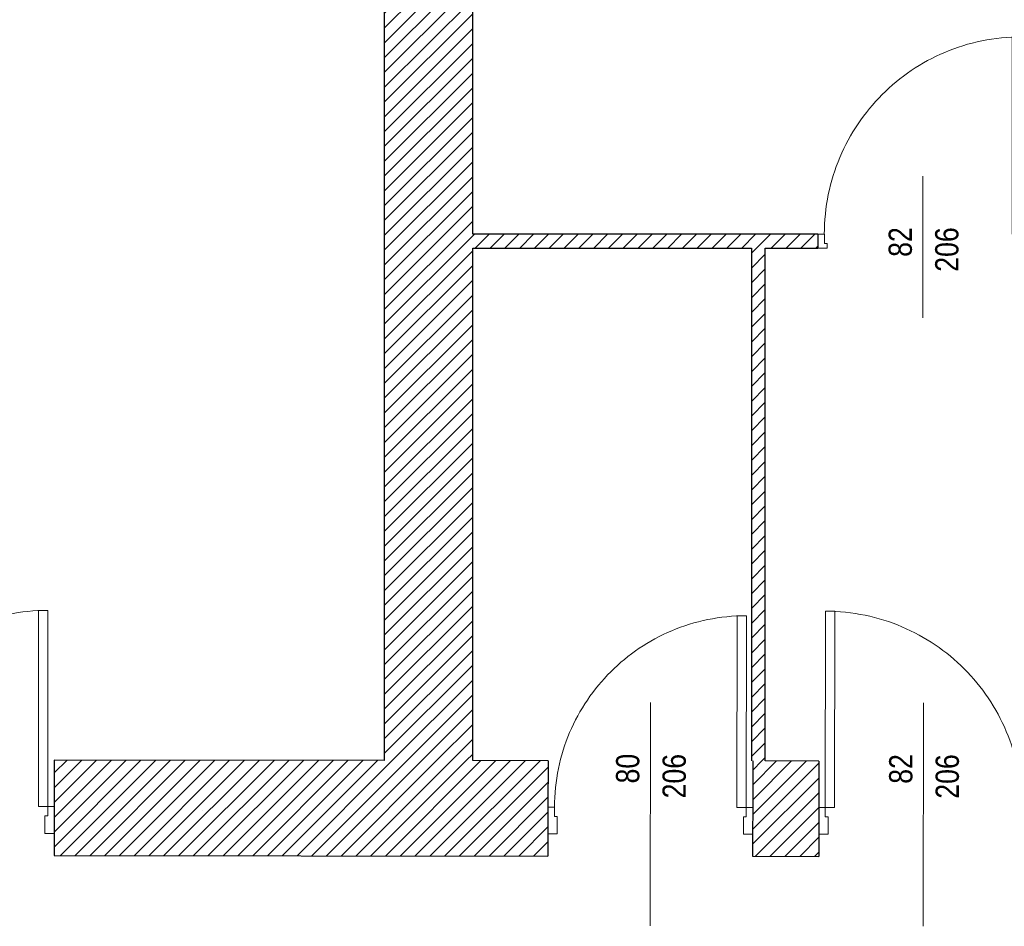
# Model space of a CAD drawing. Header units: millimetres. Extents: x -21056 to 421, y 9759 to 15589.
# Tile 116 of 120: x -598 to -175, y 10672 to 11062. Entities that reach past the tile are written whole.
import ezdxf
from ezdxf.enums import TextEntityAlignment as Align

# ---------------------------------------------------------------- set-up
doc = ezdxf.new("R2010")
doc.units = ezdxf.units.MM
doc.header["$LTSCALE"] = 25
doc.header["$MEASUREMENT"] = 0
doc.linetypes.add('Kropki i Kreski', pattern=[670.277762, 352.777767, -176.388884, 0, -141.111112])
doc.linetypes.add('Przerywana', pattern=[240, 120, -120])
for name, color, linetype in [('Drzwi ArchiCAD', 7, 'Continuous'), ('Konstrukcja - Siatki mod', 7, 'Continuous'), ('KR_INW', 7, 'Continuous'), ('Znaczniki drzwi ArchiCADa', 7, 'Continuous')]:
    doc.layers.add(name, color=color, linetype=linetype)
for name, color, linetype, lineweight in [('Drzwi ArchiCAD_Nr_pióra__1', 7, 'Continuous', 13), ('Drzwi ArchiCAD_Nr_pióra__27', 7, 'Continuous', 25), ('Konstrukcja - Siatki mod_Nr_pióra__48', 1, 'Continuous', 15), ('KR_INW_Nr_pióra__101', 252, 'Continuous', 5), ('KR_INW_Nr_pióra__27', 7, 'Continuous', 25), ('Znaczniki drzwi ArchiCADa_Nr_pióra__20', 1, 'Continuous', 13), ('Znaczniki drzwi ArchiCADa_Nr_pióra__7', 7, 'Continuous', 13)]:
    doc.layers.add(name, color=color, linetype=linetype, lineweight=lineweight)
doc.styles.add('GENERATED_STYLE_1', font='ARIALN.TTF')
pattern_1 = [(45, (0, 0), (-31.819804, 31.819804), [])]

# ---------------------------------------------------------------- blocks, each defined once
blk = doc.blocks.new('Drzwi 19_6')
at = {"layer": 'Drzwi ArchiCAD_Nr_pióra__1', "linetype": 'Continuous'}
for p, q in [((381.9, 0), (381.9, 843.8)), ((381.9, 843.8), (421.9, 843.8)), ((421.9, 843.8), (421.9, 0)), ((-421.9, 0), (-449.9, 0)), ((-449.9, 0), (-449.9, -115)), ((-421.9, -40), (-421.9, 0)), ((421.9, 0), (381.9, 0)), ((449.9, 0), (421.9, 0)), ((421.9, 0), (421.9, -40)), ((449.9, -115), (449.9, 0)), ((-409.9, -40), (-421.9, -40)), ((-409.9, -115), (-409.9, -40)), ((421.9, -40), (409.9, -40)), ((409.9, -40), (409.9, -115)), ((-449.9, -115), (-409.9, -115)), ((409.9, -115), (449.9, -115))]:
    blk.add_line(p, q, dxfattribs=at)
at = {"layer": 'Drzwi ArchiCAD_Nr_pióra__1', "linetype": 'Przerywana'}
blk.add_arc((421.9, 0), 843.8, 90, 180, dxfattribs=at)
at = {"layer": 'Drzwi ArchiCAD_Nr_pióra__27', "linetype": 'Continuous'}
for p, q in [((-449.9, 0), (-449.9, -115)), ((449.9, 0), (449.9, -115))]:
    blk.add_line(p, q, dxfattribs=at)
blk = doc.blocks.new('Znacznik Wym 19_15')
at = {"layer": 'Znaczniki drzwi ArchiCADa_Nr_pióra__20', "linetype": 'Continuous'}
blk.add_line((0, 250), (0, -710), dxfattribs=at)
at = {"layer": 'Znaczniki drzwi ArchiCADa_Nr_pióra__7', "style": 'GENERATED_STYLE_1'}
for tag, p in [('AC_MarkerText_2', (-17.6, -97.4)), ('AC_MarkerText_3', (182.4, -161.4))]:
    blk.add_attdef(tag, text='', height=100, rotation=90, dxfattribs=at).set_placement(p, align=Align.BOTTOM_LEFT)
blk = doc.blocks.new('Drzwi 19_7')
at = {"layer": 'Drzwi ArchiCAD_Nr_pióra__1', "linetype": 'Continuous'}
for p, q in [((372.1, 0), (372.1, 824.2)), ((372.1, 824.2), (412.1, 824.2)), ((412.1, 824.2), (412.1, 0)), ((-412.1, 0), (-440.1, 0)), ((-440.1, 0), (-440.1, -115)), ((-412.1, -40), (-412.1, 0)), ((412.1, 0), (372.1, 0)), ((440.1, 0), (412.1, 0)), ((412.1, 0), (412.1, -40)), ((440.1, -115), (440.1, 0)), ((-400.1, -40), (-412.1, -40)), ((-400.1, -115), (-400.1, -40)), ((412.1, -40), (400.1, -40)), ((400.1, -40), (400.1, -115)), ((-440.1, -115), (-400.1, -115)), ((400.1, -115), (440.1, -115))]:
    blk.add_line(p, q, dxfattribs=at)
at = {"layer": 'Drzwi ArchiCAD_Nr_pióra__1', "linetype": 'Przerywana'}
blk.add_arc((412.1, 0), 824.2, 90, 180, dxfattribs=at)
at = {"layer": 'Drzwi ArchiCAD_Nr_pióra__27', "linetype": 'Continuous'}
for p, q in [((-440.1, 0), (-440.1, -115)), ((440.1, 0), (440.1, -115))]:
    blk.add_line(p, q, dxfattribs=at)
blk = doc.blocks.new('Drzwi 19_8')
at = {"layer": 'Drzwi ArchiCAD_Nr_pióra__1', "linetype": 'Continuous'}
for p, q in [((381.8, 0), (381.8, 843.5)), ((381.8, 843.5), (421.8, 843.5)), ((421.8, 843.5), (421.8, 0)), ((-421.8, 0), (-449.8, 0)), ((-449.8, 0), (-449.8, -115)), ((-421.8, -40), (-421.8, 0)), ((421.8, 0), (381.8, 0)), ((449.8, 0), (421.8, 0)), ((421.8, 0), (421.8, -40)), ((449.8, -115), (449.8, 0)), ((-409.8, -40), (-421.8, -40)), ((-409.8, -115), (-409.8, -40)), ((421.8, -40), (409.8, -40)), ((409.8, -40), (409.8, -115)), ((-449.8, -115), (-409.8, -115)), ((409.8, -115), (449.8, -115))]:
    blk.add_line(p, q, dxfattribs=at)
at = {"layer": 'Drzwi ArchiCAD_Nr_pióra__1', "linetype": 'Przerywana'}
blk.add_arc((421.8, 0), 843.5, 90, 180, dxfattribs=at)
at = {"layer": 'Drzwi ArchiCAD_Nr_pióra__27', "linetype": 'Continuous'}
for p, q in [((-449.8, 0), (-449.8, -115)), ((449.8, 0), (449.8, -115))]:
    blk.add_line(p, q, dxfattribs=at)
blk = doc.blocks.new('Ściana_25', base_point=(230442, 115191.6))
at = {"layer": 'KR_INW_Nr_pióra__101', "linetype": 'Continuous'}
h = blk.add_hatch(dxfattribs=at)
h.set_pattern_fill('Cegła_licówka', color=256, style=0, pattern_type=2)
h.set_pattern_definition(pattern_1)
h.paths.add_polyline_path([(241855.1, 115177.7), (243977.9, 115175.1), (243978.1, 115270.1), (243978.2, 115385.1), (243978.4, 115585.1), (241855.6, 115587.7), (241855.4, 115387.7), (241855.2, 115272.7)])
h = blk.add_hatch(dxfattribs=at)
h.set_pattern_fill('Cegła_licówka', color=256, style=0, pattern_type=2)
h.set_pattern_definition(pattern_1)
h.paths.add_polyline_path([(244858.2, 115174.1), (245142.4, 115173.7), (245142.5, 115268.7), (245142.6, 115383.7), (245142.9, 115583.7), (244858.7, 115584.1), (244858.4, 115384.1), (244858.3, 115269.1)])
at = {"layer": 'KR_INW_Nr_pióra__27', "linetype": 'Continuous'}
for p, q in [((241855.6, 115587.7), (241855.4, 115387.7)), ((243978.4, 115585.1), (243978.2, 115385.1)), ((244858.7, 115584.1), (244858.4, 115384.1)), ((245142.9, 115583.7), (245142.6, 115383.7)), ((241855.4, 115387.7), (241855.2, 115272.7)), ((243978.2, 115385.1), (243978.1, 115270.1)), ((244858.4, 115384.1), (244858.3, 115269.1)), ((245142.6, 115383.7), (245142.5, 115268.7)), ((241855.2, 115272.7), (241855.1, 115177.7)), ((243978.1, 115270.1), (243977.9, 115175.1)), ((244858.3, 115269.1), (244858.2, 115174.1)), ((245142.5, 115268.7), (245142.4, 115173.7))]:
    blk.add_line(p, q, dxfattribs=at)
at = {"layer": 'KR_INW_Nr_pióra__27', "linetype": 'Continuous', "flags": 128}
for points in [[(243274.7, 115586), (241855.6, 115587.7)], [(243978.4, 115585.1), (243654.7, 115585.5)], [(245142.9, 115583.7), (244912.7, 115584)], [(241855.1, 115177.7), (243977.9, 115175.1)], [(244858.2, 115174.1), (245142.4, 115173.7)]]:
    blk.add_lwpolyline(points, dxfattribs=at)
at = {"layer": 'Drzwi ArchiCAD', "linetype": 'Continuous', "zscale": 1000, "rotation": 359.9303963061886}
for name, p in [('Drzwi 19_8', (241405.6, 115388.3)), ('Drzwi 19_7', (244418.3, 115384.6))]:
    blk.add_blockref(name, p, dxfattribs=at)
at = {"layer": 'Drzwi ArchiCAD', "linetype": 'Continuous', "xscale": -0.9999999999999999, "zscale": 1000, "rotation": 359.9303963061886}
blk.add_blockref('Drzwi 19_6', (245592.6, 115383.2), dxfattribs=at)
at = {"layer": 'Znaczniki drzwi ArchiCADa', "color": 14, "lineweight": 13, "true_color": 0xb00000}
ref = blk.add_blockref('Znacznik Wym 19_15', (244418.6, 115584.6), dxfattribs=dict(at, rotation=359.9303963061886))
ref.add_attrib('AC_MarkerText_2', '80', dxfattribs={"layer": 'Znaczniki drzwi ArchiCADa_Nr_pióra__7', "color": 7, "height": 100, "rotation": 89.9304, "style": 'GENERATED_STYLE_1'}).set_placement((244400.8, 115487.3), align=Align.BOTTOM_LEFT)
ref.add_attrib('AC_MarkerText_3', '206', dxfattribs={"layer": 'Znaczniki drzwi ArchiCADa_Nr_pióra__7', "color": 7, "height": 100, "rotation": 89.9304, "style": 'GENERATED_STYLE_1'}).set_placement((244600.7, 115423), align=Align.BOTTOM_LEFT)
ref = blk.add_blockref('Znacznik Wym 19_15', (245592.8, 115583.2), dxfattribs=dict(at, rotation=359.9303963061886))
ref.add_attrib('AC_MarkerText_2', '82', dxfattribs={"layer": 'Znaczniki drzwi ArchiCADa_Nr_pióra__7', "color": 7, "height": 100, "rotation": 89.9304, "style": 'GENERATED_STYLE_1'}).set_placement((245575, 115485.8), align=Align.BOTTOM_LEFT)
ref.add_attrib('AC_MarkerText_3', '206', dxfattribs={"layer": 'Znaczniki drzwi ArchiCADa_Nr_pióra__7', "color": 7, "height": 100, "rotation": 89.9304, "style": 'GENERATED_STYLE_1'}).set_placement((245774.9, 115421.6), align=Align.BOTTOM_LEFT)
blk = doc.blocks.new('Ściana_70', base_point=(243274.7, 115176))
at = {"layer": 'KR_INW_Nr_pióra__101', "linetype": 'Continuous'}
h = blk.add_hatch(dxfattribs=at)
h.set_pattern_fill('Cegła_licówka', color=256, style=0, pattern_type=2)
h.set_pattern_definition(pattern_1)
h.paths.add_polyline_path([(243654.7, 115585.5), (243654.7, 119852.5), (243274.7, 119852.5), (243274.7, 115586)])
at = {"layer": 'KR_INW_Nr_pióra__27', "linetype": 'Continuous', "flags": 128}
for points in [[(243274.7, 119852.5), (243274.7, 115586)], [(243654.7, 119852.5), (243334.7, 119852.5)], [(243654.7, 117848.3), (243654.7, 119852.5)], [(243654.7, 115585.5), (243654.7, 117788.3)]]:
    blk.add_lwpolyline(points, dxfattribs=at)
blk = doc.blocks.new('Drzwi 19_28')
at = {"layer": 'Drzwi ArchiCAD_Nr_pióra__1', "linetype": 'Continuous'}
for p, q in [((384.1, 0), (384.1, 848.3)), ((384.1, 848.3), (424.1, 848.3)), ((424.1, 848.3), (424.1, 0)), ((-424.1, 0), (-452.1, 0)), ((-452.1, 0), (-452.1, -60)), ((-424.1, -40), (-424.1, 0)), ((424.1, 0), (384.1, 0)), ((452.1, 0), (424.1, 0)), ((424.1, 0), (424.1, -40)), ((452.1, -60), (452.1, 0)), ((-412.1, -40), (-424.1, -40)), ((-412.1, -60), (-412.1, -40)), ((424.1, -40), (412.1, -40)), ((412.1, -40), (412.1, -60)), ((-452.1, -60), (-412.1, -60)), ((412.1, -60), (452.1, -60))]:
    blk.add_line(p, q, dxfattribs=at)
at = {"layer": 'Drzwi ArchiCAD_Nr_pióra__1', "linetype": 'Przerywana'}
blk.add_arc((424.1, 0), 848.3, 90, 180, dxfattribs=at)
at = {"layer": 'Drzwi ArchiCAD_Nr_pióra__27', "linetype": 'Continuous'}
for p, q in [((-452.1, 0), (-452.1, -60)), ((452.1, 0), (452.1, -60))]:
    blk.add_line(p, q, dxfattribs=at)
blk = doc.blocks.new('Znacznik Wym 19_31')
at = {"layer": 'Znaczniki drzwi ArchiCADa_Nr_pióra__20', "linetype": 'Continuous'}
blk.add_line((0, 250), (0, -360), dxfattribs=at)
at = {"layer": 'Znaczniki drzwi ArchiCADa_Nr_pióra__7', "style": 'GENERATED_STYLE_1'}
for tag, p in [('AC_MarkerText_2', (-17.6, -97.4)), ('AC_MarkerText_3', (182.4, -161.4))]:
    blk.add_attdef(tag, text='', height=100, rotation=90, dxfattribs=at).set_placement(p, align=Align.BOTTOM_LEFT)
blk = doc.blocks.new('Ściana_72', base_point=(243274.7, 117848.3))
at = {"layer": 'KR_INW_Nr_pióra__101', "linetype": 'Continuous'}
h = blk.add_hatch(dxfattribs=at)
h.set_pattern_fill('Cegła_licówka', color=256, style=0, pattern_type=2)
h.set_pattern_definition(pattern_1)
h.paths.add_polyline_path([(243654.7, 117788.3), (245138.5, 117788.3), (245138.5, 117848.3), (243654.7, 117848.3)])
h = blk.add_hatch(dxfattribs=at)
h.set_pattern_fill('Cegła_licówka', color=256, style=0, pattern_type=2)
h.set_pattern_definition(pattern_1)
h.paths.add_polyline_path([(246042.7, 117848.3), (246042.7, 117788.3), (246240.9, 117788.3), (246240.9, 117848.3)])
at = {"layer": 'KR_INW_Nr_pióra__27', "linetype": 'Continuous'}
for p, q in [((245138.5, 117848.3), (245138.5, 117788.3)), ((246042.7, 117848.3), (246042.7, 117788.3))]:
    blk.add_line(p, q, dxfattribs=at)
at = {"layer": 'KR_INW_Nr_pióra__27', "linetype": 'Continuous', "flags": 128}
for points in [[(245138.5, 117848.3), (243654.7, 117848.3)], [(246240.9, 117848.3), (246042.7, 117848.3)], [(243654.7, 117788.3), (244852.7, 117788.3)], [(244912.7, 117788.3), (245138.5, 117788.3)], [(246042.7, 117788.3), (246240.9, 117788.3)]]:
    blk.add_lwpolyline(points, dxfattribs=at)
at = {"layer": 'Drzwi ArchiCAD', "linetype": 'Continuous', "zscale": 1000}
blk.add_blockref('Drzwi 19_28', (245590.6, 117848.3), dxfattribs=at)
at = {"layer": 'Znaczniki drzwi ArchiCADa', "color": 14, "lineweight": 13, "true_color": 0xb00000}
ref = blk.add_blockref('Znacznik Wym 19_31', (245590.6, 117848.3), dxfattribs=at)
ref.add_attrib('AC_MarkerText_2', '82', dxfattribs={"layer": 'Znaczniki drzwi ArchiCADa_Nr_pióra__7', "color": 7, "height": 100, "rotation": 90, "style": 'GENERATED_STYLE_1'}).set_placement((245572.9, 117750.9), align=Align.BOTTOM_LEFT)
ref.add_attrib('AC_MarkerText_3', '206', dxfattribs={"layer": 'Znaczniki drzwi ArchiCADa_Nr_pióra__7', "color": 7, "height": 100, "rotation": 90, "style": 'GENERATED_STYLE_1'}).set_placement((245772.9, 117686.9), align=Align.BOTTOM_LEFT)
blk = doc.blocks.new('Ściana_73', base_point=(244852.7, 117848.3))
at = {"layer": 'KR_INW_Nr_pióra__101', "linetype": 'Continuous'}
h = blk.add_hatch(dxfattribs=at)
h.set_pattern_fill('Cegła_licówka', color=256, style=0, pattern_type=2)
h.set_pattern_definition(pattern_1)
h.paths.add_polyline_path([(244852.7, 117788.3), (244852.7, 115584.1), (244912.7, 115584), (244912.7, 117788.3)])
at = {"layer": 'KR_INW_Nr_pióra__27', "linetype": 'Continuous', "flags": 128}
for points in [[(244852.7, 117788.3), (244852.7, 115584.1)], [(244912.7, 115584), (244912.7, 117788.3)]]:
    blk.add_lwpolyline(points, dxfattribs=at)
blk = doc.blocks.new('Standardowy znacznik siatki_8')
at = {"layer": 'Konstrukcja - Siatki mod_Nr_pióra__48', "linetype": 'Kropki i Kreski'}
blk.add_line((1000, 0), (72912, 0), dxfattribs=at)

msp = doc.modelspace()

# ---------------------------------------------------------------- block references
at = {"layer": 'Konstrukcja - Siatki mod', "color": 8, "linetype": 'Continuous', "lineweight": 13, "xscale": 0.1, "yscale": 0.1, "zscale": 100}
msp.add_blockref('Standardowy znacznik siatki_8', (-6969.92, 10722.14), dxfattribs=at)
at = {"layer": 'KR_INW', "xscale": 0.1, "yscale": 0.1, "zscale": 0.1}
for name, p in [('Ściana_70', (-441.38, 10702.52)), ('Ściana_72', (-441.38, 10969.75)), ('Ściana_73', (-283.58, 10969.75)), ('Ściana_25', (-1724.65, 10704.08))]:
    msp.add_blockref(name, p, dxfattribs=at)

doc.saveas('drawing.dxf')
